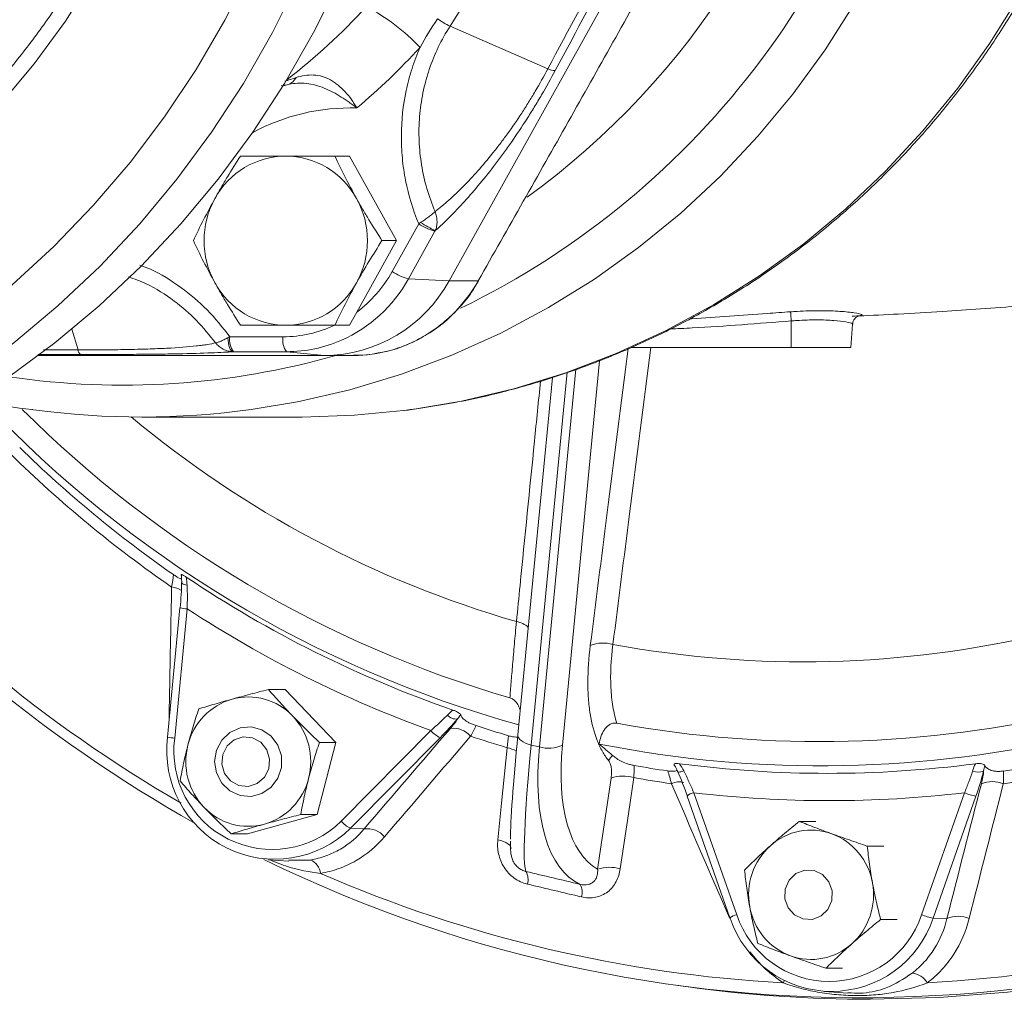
# Model space of a CAD drawing. Header units: millimetres. Extents: x -11 to 389, y 20 to 311.
# Tile 3 of 15: x 145 to 244, y 20 to 118. Entities that reach past the tile are written whole.
import ezdxf

# ---------------------------------------------------------------- set-up
doc = ezdxf.new("R2010")
doc.units = ezdxf.units.MM

msp = doc.modelspace()

# ---------------------------------------------------------------- linework, layer by layer
at = {"color": 7, "linetype": 'Continuous', "lineweight": 15}
for p, q in [((224.594, 157.608), (187.889, 91.79)), ((197.814, 113.075), (187.993, 117.364)), ((177.872, 104.326), (176.412, 104.326)), ((182.612, 95.826), (177.872, 104.326)), ((182.175, 92.73), (184.845, 97.519)), ((186.478, 96.769), (183.807, 91.98)), ((178.608, 88.645), (182.612, 95.826)), ((182.612, 95.826), (181.152, 95.826)), ((183.807, 91.98), (187.889, 91.79)), ((190.823, 91.79), (187.889, 91.79)), ((177.872, 87.326), (178.608, 88.645)), ((177.872, 87.326), (176.412, 87.326)), ((222.294, 87.762), (222.294, 85.108)), ((228.294, 85.108), (228.457, 87.436)), ((165.859, 86.17), (171.2, 86.17)), ((175.341, 84.29), (146.632, 84.29)), ((171.578, 84.67), (166.237, 84.67)), ((171.578, 84.67), (175.341, 84.29)), ((178.275, 84.29), (175.341, 84.29)), ((222.294, 85.108), (206.192, 85.108)), ((228.294, 85.108), (222.294, 85.108)), ((198.287, 82.072), (194.811, 46.17)), ((157.012, 78.108), (173.115, 78.108)), ((160.831, 58.926), (159.576, 45.952)), ((161.568, 58.83), (160.312, 45.856)), ((169.744, 50.733), (171.405, 50.733)), ((176.528, 45.421), (171.405, 50.733)), ((177.056, 37.506), (186.073, 46.608)), ((187.002, 45.892), (177.985, 36.79)), ((194.811, 46.17), (194.817, 46.21)), ((174.646, 38.173), (176.528, 45.421)), ((174.866, 45.421), (176.528, 45.421)), ((196.975, 44.958), (196.151, 45.153)), ((202.832, 32.671), (204.184, 41.837)), ((211.817, 40.028), (216.123, 27.776)), ((212.501, 40.36), (216.807, 28.107)), ((235.393, 28.105), (239.702, 40.356)), ((240.864, 40.014), (236.555, 27.763)), ((167.642, 36.236), (174.646, 38.173)), ((172.985, 38.173), (174.646, 38.173)), ((177.985, 36.79), (179.357, 36.726)), ((223.096, 37.483), (224.758, 37.483)), ((165.98, 36.236), (167.642, 36.236)), ((229.937, 34.999), (231.599, 34.999)), ((169.699, 33.622), (171.781, 33.481)), ((236.555, 27.763), (237.948, 27.732)), ((231.28, 27.623), (232.941, 27.623)), ((225.781, 22.732), (227.443, 22.732)), ((210.906, 20.989), (211.941, 20.849)), ((225.648, 20.394), (227.986, 20.236))]:
    msp.add_line(p, q, dxfattribs=at)
at = {"color": 8, "linetype": 'Continuous', "lineweight": 15}
for p, q in [((171.759, 111.526), (171.028, 111.397)), ((171.218, 111.39), (171.759, 111.526)), ((150.607, 84.859), (149.97, 86.925)), ((150.833, 84.39), (146.549, 84.394)), ((147.135, 84.863), (150.607, 84.859)), ((203.033, 83.761), (199.296, 45.151)), ((199.776, 82.601), (196.151, 45.153)), ((196.975, 44.958), (200.649, 82.911)), ((171.781, 33.576), (173.947, 33.6)), ((216.16, 27.749), (216.108, 27.733))]:
    msp.add_line(p, q, dxfattribs=at)
at = {"color": 8, "linetype": 'Continuous', "lineweight": 15, "flags": 128}
for points in [[(256.348, 153.108), (256.175, 151.885), (255.178, 146.365), (253.839, 140.924), (252.164, 135.584), (250.16, 130.366), (247.835, 125.293), (245.198, 120.386), (242.261, 115.665), (239.037, 111.151), (235.537, 106.861), (231.778, 102.813), (227.774, 99.025), (223.543, 95.513), (219.102, 92.29), (214.469, 89.37), (209.663, 86.766), (204.706, 84.489), (199.617, 82.547), (194.417, 80.949), (189.129, 79.702), (183.774, 78.81), (183.31, 78.75)], [(239.906, 150.816), (238.851, 145.347), (237.46, 139.958), (235.738, 134.673), (233.692, 129.513), (231.331, 124.499), (228.665, 119.652), (225.704, 114.992), (222.461, 110.538), (218.949, 106.308), (215.182, 102.32), (211.177, 98.59), (206.948, 95.134), (202.514, 91.965), (197.894, 89.097), (193.105, 86.541), (188.168, 84.308), (183.103, 82.407), (177.93, 80.846), (172.672, 79.632), (167.994, 78.854)], [(172.759, 121.997), (170.139, 116.727), (167.222, 111.627), (164.019, 106.716), (160.54, 102.009), (156.797, 97.524), (152.805, 93.276), (148.577, 89.281), (144.127, 85.552), (139.472, 82.102), (134.628, 78.944), (129.611, 76.089), (124.44, 73.546), (119.132, 71.325), (115.448, 70.001)], [(196.151, 45.153), (195.849, 45.238), (195.573, 45.343), (195.331, 45.465), (195.13, 45.602), (194.974, 45.749), (194.868, 45.902), (194.815, 46.057), (194.811, 46.17)], [(192.796, 35.623), (193.093, 35.546), (193.365, 35.454), (193.603, 35.349), (193.802, 35.233), (193.956, 35.11), (194.062, 34.983), (194.115, 34.856), (194.121, 34.763)], [(221.616, 21.497), (221.612, 21.49), (221.464, 21.261)]]:
    msp.add_lwpolyline(points, dxfattribs=at)
at = {"color": 7, "linetype": 'Continuous', "lineweight": 15, "flags": 128}
for points in [[(167.962, 123.13), (165.362, 117.993), (162.467, 113.029), (159.287, 108.255), (155.835, 103.688), (152.123, 99.345), (148.165, 95.242), (143.974, 91.395), (139.566, 87.816), (134.958, 84.519), (130.166, 81.516), (125.208, 78.818), (120.101, 76.435), (114.865, 74.376), (109.518, 72.648), (104.08, 71.257), (98.571, 70.209), (93.011, 69.506), (87.42, 69.153), (81.819, 69.15)], [(152.167, 122.372), (149.322, 117.886), (146.201, 113.603), (142.815, 109.54), (139.18, 105.715), (135.311, 102.144), (131.224, 98.843), (126.938, 95.826), (122.471, 93.106), (117.841, 90.693), (113.068, 88.6), (108.174, 86.834), (103.179, 85.403), (98.103, 84.314), (92.97, 83.57), (87.801, 83.176), (82.618, 83.132), (77.444, 83.44)], [(176.9, 121.997), (174.28, 116.727), (171.363, 111.627), (168.16, 106.716), (164.681, 102.009), (160.938, 97.524), (156.946, 93.276), (152.718, 89.281), (148.268, 85.552), (143.613, 82.102), (138.769, 78.944), (133.752, 76.089), (128.581, 73.546), (123.274, 71.325), (117.848, 69.434), (112.324, 67.878), (106.721, 66.664), (101.058, 65.796), (95.355, 65.276), (89.745, 65.108)], [(230.258, 19.608), (237.154, 19.783), (244.033, 20.308), (250.879, 21.182), (257.676, 22.403), (264.407, 23.968), (271.055, 25.873), (277.605, 28.113), (284.041, 30.683), (290.347, 33.577), (296.509, 36.788), (302.511, 40.308), (308.339, 44.129), (313.979, 48.241), (319.417, 52.635), (324.64, 57.299), (329.636, 62.224), (334.393, 67.396), (338.898, 72.803), (343.142, 78.433), (347.114, 84.272), (350.805, 90.306), (351.881, 92.196)], [(190.889, 91.801), (190.885, 91.796), (190.862, 91.788), (190.823, 91.79)], [(166.17, 84.67), (166.075, 84.703), (165.983, 84.786), (165.899, 84.915), (165.823, 85.087), (165.76, 85.296), (165.712, 85.535), (165.679, 85.795), (165.663, 86.068)], [(183.31, 78.75), (178.375, 78.278), (173.115, 78.108)], [(161.56, 61.212), (161.409, 61.242), (161.275, 61.281), (161.163, 61.326), (161.076, 61.377), (161.016, 61.431), (160.986, 61.488), (160.986, 61.545), (161.017, 61.6)], [(160.831, 58.926), (160.833, 58.927), (160.861, 58.929)], [(164.331, 43.484), (164.514, 44.621), (165.044, 45.634), (165.863, 46.414), (166.882, 46.877), (167.991, 46.972), (169.07, 46.689), (170.001, 46.059), (170.685, 45.15), (171.046, 44.06), (171.046, 42.908), (170.685, 41.818), (170.001, 40.909), (169.07, 40.279), (167.991, 39.996), (166.882, 40.091), (165.863, 40.554), (165.044, 41.334), (164.514, 42.348), (164.331, 43.484)], [(165.051, 43.225), (165.138, 44.196), (165.577, 45.059), (166.302, 45.682), (167.202, 45.971), (168.141, 45.881), (168.974, 45.426), (169.576, 44.675), (169.855, 43.743), (169.768, 42.772), (169.328, 41.909), (168.603, 41.286), (167.703, 40.998), (166.765, 41.088), (165.932, 41.543), (165.33, 42.293), (165.051, 43.225)], [(192.796, 35.623), (193.17, 39.307), (193.736, 44.886)], [(206.453, 41.88), (205.916, 38.234), (205.104, 32.713)], [(211.487, 42.545), (211.339, 42.5), (211.204, 42.467), (211.086, 42.447), (210.989, 42.44), (210.916, 42.446), (210.869, 42.466), (210.85, 42.499), (210.858, 42.544)], [(221.974, 28.795), (221.646, 29.709), (221.68, 30.684), (222.072, 31.571), (222.762, 32.235), (223.645, 32.576), (224.587, 32.54), (225.443, 32.134), (226.085, 31.42), (226.414, 30.506), (226.379, 29.531), (225.987, 28.644), (225.297, 27.98), (224.414, 27.64), (223.473, 27.675), (222.616, 28.081), (221.974, 28.795)], [(216.123, 27.776), (216.124, 27.773), (216.154, 27.765)]]:
    msp.add_lwpolyline(points, dxfattribs=at)
at = {"color": 8, "linetype": 'Continuous', "lineweight": 15}
for centre, radius, start, end in [((104.432, 163.472), 46.814, 263.50118, 342.69775), ((152.619, 163.924), 83.286, 295.94131, 350.44908), ((149.274, 164.316), 79.198, 305.9281, 349.65291), ((131.876, 163.249), 64.842, 307.76056, 317.34615), ((177.975, 88.496), 20.669, 88.18288, 118.45863), ((171.309, 98.888), 14.28, 293.8192, 331.07025), ((155.116, 159.587), 78.279, 261.59812, 285.86489), ((224.241, 159.99), 106.619, 230.16822, 253.89748), ((231.139, 160.581), 140.114, 220.51252, 239.93831), ((159.767, 58.786), 2.257, 56.95754, 83.99529), ((161.873, 64.024), 5.204, 258.45594, 266.6418), ((194.337, 55.371), 2.208, 46.50445, 81.34817), ((160.617, 51.051), 5.204, 258.45594, 266.6418), ((193.123, 41.788), 3.158, 60.87151, 78.80342), ((211.018, 39.843), 1.617, 72.3125, 118.29152), ((212.862, 38.742), 1.658, 102.5781, 129.10283), ((217.168, 26.489), 1.658, 102.5781, 129.10283)]:
    msp.add_arc(centre, radius, start, end, dxfattribs=at)
at = {"color": 7, "linetype": 'Continuous', "lineweight": 15}
for centre, radius, start, end in [((170.886, 102.171), 19.215, 42.83739, 63.15295), ((193.435, 128.068), 12.008, 236.09051, 243.04717), ((132.927, 163.199), 70.778, 310.21999, 317.3397), ((198.548, 114.775), 1.852, 246.64917, 270.7281), ((171.292, 112.797), 1.354, 290.19879, 333.93217), ((171.531, 96.16), 8.166, 90.39021, 151.34475), ((171.42, 96.16), 8.166, 28.65525, 89.60979), ((172.018, 95.826), 8.755, 150.9571, 209.0429), ((170.932, 95.826), 8.755, 330.9571, 29.0429), ((188.073, 102.395), 5.848, 236.49611, 254.1666), ((193.904, 111.976), 16.854, 238.23961, 243.98723), ((170.836, 99.031), 12.972, 306.80587, 330.93758), ((185.403, 97.606), 5.848, 236.49611, 254.1666), ((171.531, 95.492), 8.166, 208.65525, 269.60979), ((171.42, 95.492), 8.166, 270.39021, 331.34475), ((175.243, 98.7), 14.411, 270.39021, 331.34475), ((159.415, 83.53), 63.021, 3.85027, 4.6875), ((171.193, 98.479), 12.309, 270.03076, 295.02639), ((167.682, 85.832), 1.855, 169.51181, 218.79032), ((173.023, 85.832), 1.855, 169.51181, 218.79032), ((171.569, 98.392), 13.722, 270.0378, 293.6625), ((151.221, 84.866), 0.614, 180.64645, 230.85745), ((226.367, 159.996), 117.127, 223.38432, 254.41977), ((226.076, 160.041), 114.726, 225.0296, 253.77001), ((157.012, 159.314), 81.206, 262.32044, 277.77217), ((229.039, 161.118), 121.588, 225.49511, 235.40399), ((228.848, 161.157), 120.382, 225.67374, 235.22536), ((223.468, 158.528), 105.018, 259.52211, 307.05285), ((231.687, 160.631), 141.499, 219.33657, 240.67305), ((225.05, 158.053), 112.551, 259.61401, 306.96095), ((225.301, 157.975), 114.911, 258.80224, 307.77272), ((226.628, 159.125), 116.93, 236.13757, 250.84957), ((226.818, 158.985), 119.535, 236.91631, 250.07083), ((203.386, 51.874), 3.527, 73.79572, 111.52796), ((167.849, 43.618), 6.393, 105.96408, 165.93714), ((167.711, 43.844), 6.137, 43.60608, 105.29839), ((167.339, 43.485), 6.654, 345.30439, 43.63499), ((188.6, 48.921), 1.158, 220.89498, 277.13759), ((188.032, 48.188), 2.516, 218.89929, 245.84195), ((188.309, 44.523), 2.316, 40.97495, 96.92788), ((226.982, 157.831), 116.548, 251.81273, 253.49355), ((226.683, 157.438), 116.139, 278.39592, 288.17904), ((170.378, 44.546), 10.864, 172.54467, 314.44247), ((170.119, 44.557), 9.892, 172.4522, 314.53494), ((227.158, 157.768), 117.725, 251.63026, 253.50717), ((226.854, 157.362), 117.303, 278.21298, 288.36198), ((168.085, 43.483), 6.654, 165.30439, 223.63499), ((197.879, 48.147), 3.314, 254.17345, 295.31505), ((205.917, 42.551), 2.236, 135.54573, 152.46025), ((226.807, 157.114), 115.809, 259.90705, 261.59501), ((225.945, 156.919), 114.613, 262.53756, 277.44765), ((167.574, 43.351), 6.393, 285.96408, 345.93714), ((205.385, 38.321), 3.716, 73.3021, 108.85538), ((226.977, 157.028), 116.963, 259.89329, 261.77834), ((241.083, 43.882), 1.451, 247.52662, 292.31339), ((242.502, 38.573), 2.909, 67.59835, 112.05429), ((226.117, 156.729), 117.163, 263.32671, 276.6585), ((241.908, 45.706), 5.787, 247.58674, 259.59964), ((167.713, 43.124), 6.137, 223.60608, 285.29839), ((229.222, 156.043), 136.28, 243.90024, 300.70825), ((179.015, 39.086), 2.516, 218.89929, 245.84195), ((179.652, 34.421), 2.324, 40.6601, 97.27928), ((224.287, 30.488), 6.118, 70.12546, 131.95306), ((224.115, 30.21), 6.438, 9.85303, 69.53254), ((224.635, 30.115), 6.628, 132.03923, 190.52858), ((173.384, 32.11), 1.593, 5.19355, 69.30352), ((204.033, 29.153), 3.717, 73.2646, 108.85741), ((228.832, 156.247), 135.187, 246.52017, 266.8754), ((194.2, 31.641), 1.638, 343.67674, 29.43836), ((228.64, 156.246), 135.185, 273.10978, 293.46517), ((199.583, 30.379), 1.691, 343.43358, 27.3235), ((223.942, 30.1), 6.628, 312.03923, 10.52858), ((224.462, 30.006), 6.438, 189.85303, 249.53254), ((226.355, 31.155), 10.749, 198.38338, 341.60183), ((226.1, 31.196), 9.793, 198.38335, 341.60186), ((237.599, 33.455), 5.787, 247.58674, 259.59964), ((239.061, 25.048), 2.906, 67.33462, 112.51557), ((224.29, 29.728), 6.118, 250.12546, 311.95306), ((234.188, 20.128), 2.114, 32.35748, 83.1508), ((230.26, 155.441), 135.833, 262.24928, 269.99892)]:
    msp.add_arc(centre, radius, start, end, dxfattribs=at)
for centre, major_axis, ratio, start_param, end_param in [((196.812, 56.495), (2.6, 21.992), 0.039604, 2.062161, 2.814596), ((198.797, 56.263), (3.056, 23.939), 0.057174, 2.060678, 3.047615), ((209.951, 53.625), (8.568, 22.595), 0.440758, 2.124409, 3.111345), ((211.621, 52.994), (8.164, 20.626), 0.456876, 2.133197, 3.073119)]:
    msp.add_ellipse(centre, major_axis=major_axis, ratio=ratio, start_param=start_param, end_param=end_param, dxfattribs=at)
for points, knots in [([(161.978, 157.906), (161.894, 157.039), (161.649, 154.505), (161.013, 150.332), (159.971, 145.422), (158.63, 140.589), (156.999, 135.854), (155.085, 131.233), (152.895, 126.747), (150.437, 122.412), (147.721, 118.244), (144.758, 114.263), (141.561, 110.479), (138.133, 106.923), (135.084, 104.069), (133.11, 102.503), (132.419, 101.956)], [0, 0, 0, 0, 0.03983, 0.116387, 0.192953, 0.269521, 0.34609, 0.422662, 0.499237, 0.575816, 0.652399, 0.728986, 0.805579, 0.882177, 0.958782, 1, 1, 1, 1]), ([(183.394, 78.759), (185.039, 78.995), (188.364, 79.473), (193.302, 80.584), (198.203, 81.986), (203.012, 83.695), (207.713, 85.699), (212.288, 87.992), (216.722, 90.564), (220.997, 93.407), (225.098, 96.511), (229.012, 99.864), (232.722, 103.455), (236.216, 107.27), (239.481, 111.295), (242.506, 115.517), (245.278, 119.919), (247.788, 124.486), (250.027, 129.201), (251.986, 134.048), (253.661, 139.007), (255.033, 144.064), (256.052, 148.768), (256.475, 151.804), (256.656, 153.108)], [0, 0, 0, 0, 0.04499, 0.0909, 0.136815, 0.182736, 0.228666, 0.274605, 0.320556, 0.36652, 0.412497, 0.458488, 0.504493, 0.550513, 0.596548, 0.642597, 0.68866, 0.734737, 0.780826, 0.826926, 0.873037, 0.919157, 0.965286, 1, 1, 1, 1]), ([(201.274, 141.18), (199.302, 137.072), (197.207, 133.029), (192.778, 125.088), (190.443, 121.187), (187.993, 117.364)], [0, 0, 0, 0, 0.5, 0.5, 1, 1, 1, 1]), ([(197.814, 113.075), (199.927, 117.043), (202.093, 121.017), (206.523, 128.959), (208.788, 132.932), (211.096, 136.891)], [0, 0, 0, 0, 0.5, 0.5, 1, 1, 1, 1]), ([(190.823, 91.79), (193.853, 97.115), (196.871, 102.44), (202.878, 113.091), (205.866, 118.416), (208.838, 123.741)], [0, 0, 0, 0, 0.5, 0.5, 1, 1, 1, 1]), ([(187.993, 117.364), (187.115, 116.003), (186.421, 114.557), (185.778, 112.65), (185.661, 112.264), (185.449, 111.48), (185.355, 111.082), (185.11, 109.888), (184.997, 109.088), (184.868, 107.481), (184.851, 106.675), (184.917, 105.055), (185, 104.238), (185.263, 102.629), (185.442, 101.834), (185.897, 100.265), (186.171, 99.495), (186.489, 98.743)], [0, 0, 0, 0, 0.25, 0.25, 0.3125, 0.3125, 0.375, 0.375, 0.5, 0.5, 0.625, 0.625, 0.75, 0.75, 0.875, 0.875, 1, 1, 1, 1]), ([(184.845, 97.519), (184.259, 98.927), (183.821, 100.375), (183.38, 102.603), (183.27, 103.355), (183.125, 104.879), (183.092, 105.643), (183.106, 107.919), (183.268, 109.423), (183.663, 111.287), (183.752, 111.661), (183.949, 112.398), (184.056, 112.762), (184.405, 113.843), (184.673, 114.547), (184.977, 115.236)], [0, 0, 0, 0, 0.25, 0.25, 0.375, 0.375, 0.5, 0.5, 0.75, 0.75, 0.8125, 0.8125, 0.875, 0.875, 1, 1, 1, 1]), ([(186.489, 98.743), (186.946, 99.098), (187.41, 99.484), (188.117, 100.117), (188.355, 100.336), (188.836, 100.792), (189.079, 101.03), (190.296, 102.258), (191.279, 103.362), (192.527, 104.92), (192.776, 105.239), (193.27, 105.888), (193.515, 106.218), (194.244, 107.224), (194.723, 107.919), (195.43, 108.997), (195.664, 109.363), (196.121, 110.097), (196.345, 110.466), (197, 111.576), (197.417, 112.322), (197.814, 113.075)], [0, 0, 0, 0, 0.125, 0.125, 0.1875, 0.1875, 0.25, 0.25, 0.5, 0.5, 0.5625, 0.5625, 0.625, 0.625, 0.75, 0.75, 0.8125, 0.8125, 0.875, 0.875, 1, 1, 1, 1]), ([(198.572, 112.924), (198.133, 112.099), (197.674, 111.279), (196.957, 110.056), (196.714, 109.65), (196.217, 108.841), (195.963, 108.436), (195.199, 107.245), (194.683, 106.475), (193.9, 105.353), (193.637, 104.985), (193.108, 104.259), (192.841, 103.901), (191.514, 102.156), (190.473, 100.903), (188.938, 99.209), (188.437, 98.683), (187.459, 97.703), (186.98, 97.25), (186.513, 96.83)], [0, 0, 0, 0, 0.125, 0.125, 0.1875, 0.1875, 0.25, 0.25, 0.375, 0.375, 0.4375, 0.4375, 0.5, 0.5, 0.75, 0.75, 0.875, 0.875, 1, 1, 1, 1]), ([(171.396, 111.844), (171.564, 111.895), (171.744, 111.953), (172.117, 112.074), (172.311, 112.137), (172.508, 112.202)], [0, 0, 0, 0, 0.5, 0.5, 1, 1, 1, 1]), ([(172.508, 112.202), (172.803, 112.299), (173.095, 112.372), (173.682, 112.464), (173.979, 112.481), (174.565, 112.45), (174.856, 112.4), (175.42, 112.237), (175.695, 112.122), (176.101, 111.901), (176.235, 111.819), (176.496, 111.642), (176.622, 111.548), (176.994, 111.246), (177.23, 111.021), (177.682, 110.527), (177.891, 110.267), (178.183, 109.861), (178.277, 109.723), (178.458, 109.442), (178.546, 109.298), (178.631, 109.154)], [0, 0, 0, 0, 0.125, 0.125, 0.25, 0.25, 0.375, 0.375, 0.5, 0.5, 0.5625, 0.5625, 0.625, 0.625, 0.75, 0.75, 0.875, 0.875, 0.9375, 0.9375, 1, 1, 1, 1]), ([(171.759, 111.526), (172.364, 111.649), (172.959, 111.682), (173.865, 111.581), (174.165, 111.523), (174.76, 111.365), (175.055, 111.265), (175.644, 111.026), (175.932, 110.891), (176.5, 110.593), (176.781, 110.43), (177.331, 110.087), (177.599, 109.908), (177.992, 109.631), (178.121, 109.537), (178.378, 109.348), (178.506, 109.25), (178.631, 109.154)], [0, 0, 0, 0, 0.25, 0.25, 0.375, 0.375, 0.5, 0.5, 0.625, 0.625, 0.75, 0.75, 0.875, 0.875, 0.9375, 0.9375, 1, 1, 1, 1]), ([(164.365, 100.076), (164.566, 100.436), (164.773, 100.799), (165.19, 101.515), (165.402, 101.871), (166.045, 102.933), (166.485, 103.632), (166.931, 104.326)], [0, 0, 0, 0, 0.25, 0.25, 0.5, 0.5, 1, 1, 1, 1]), ([(166.931, 104.326), (167.647, 104.326), (168.379, 104.326), (169.889, 104.326), (170.668, 104.326), (171.475, 104.326)], [0, 0, 0, 0, 0.5, 0.5, 1, 1, 1, 1]), ([(171.475, 104.326), (171.877, 104.326), (172.286, 104.326), (173.104, 104.326), (173.514, 104.326), (174.749, 104.326), (175.579, 104.326), (176.412, 104.326)], [0, 0, 0, 0, 0.25, 0.25, 0.5, 0.5, 1, 1, 1, 1]), ([(176.412, 104.326), (176.738, 103.634), (177.083, 102.926), (177.805, 101.508), (178.185, 100.795), (178.586, 100.076)], [0, 0, 0, 0, 0.5, 0.5, 1, 1, 1, 1]), ([(162.191, 95.826), (162.519, 96.521), (162.86, 97.221), (163.581, 98.636), (163.961, 99.352), (164.365, 100.076)], [0, 0, 0, 0, 0.5, 0.5, 1, 1, 1, 1]), ([(178.586, 100.076), (178.786, 99.716), (178.993, 99.354), (179.414, 98.631), (179.627, 98.273), (180.272, 97.209), (180.71, 96.513), (181.152, 95.826)], [0, 0, 0, 0, 0.25, 0.25, 0.5, 0.5, 1, 1, 1, 1]), ([(185.033, 97.646), (185.174, 97.74), (185.312, 97.835), (185.584, 98.028), (185.719, 98.126), (185.97, 98.315), (186.089, 98.408), (186.306, 98.583), (186.405, 98.667), (186.489, 98.743)], [0, 0, 0, 0, 0.25, 0.25, 0.5, 0.5, 0.75, 0.75, 1, 1, 1, 1]), ([(186.513, 96.83), (186.572, 96.968), (186.616, 97.115), (186.673, 97.426), (186.686, 97.591), (186.681, 97.921), (186.663, 98.09), (186.598, 98.421), (186.55, 98.587), (186.489, 98.743)], [0, 0, 0, 0, 0.25, 0.25, 0.5, 0.5, 0.75, 0.75, 1, 1, 1, 1]), ([(162.191, 95.826), (162.517, 95.134), (162.862, 94.426), (163.584, 93.008), (163.964, 92.295), (164.365, 91.576)], [0, 0, 0, 0, 0.5, 0.5, 1, 1, 1, 1]), ([(181.152, 95.826), (180.704, 95.13), (180.265, 94.43), (179.407, 93.015), (178.989, 92.3), (178.586, 91.576)], [0, 0, 0, 0, 0.5, 0.5, 1, 1, 1, 1]), ([(229.107, 88.259), (230.422, 88.321), (233.218, 88.454), (237.297, 88.688), (241.392, 88.96), (245.528, 89.283), (249.871, 89.682), (253.893, 90.108), (257.159, 90.482), (259.839, 90.785), (262.426, 91.06), (265.315, 91.331), (268.507, 91.571), (271.679, 91.746), (274.687, 91.865), (277.783, 91.952), (281.124, 92.03), (285.011, 92.131), (289.044, 92.292), (292.909, 92.502), (296.169, 92.71), (298.963, 92.902), (301.14, 93.054), (302.793, 93.165), (304.141, 93.248), (305.816, 93.345), (308.176, 93.465), (311.331, 93.588), (315.328, 93.676), (320.236, 93.679), (325.325, 93.562), (330.469, 93.356), (335.543, 93.101), (341.175, 92.79), (347.293, 92.477), (351.67, 92.257), (353.934, 92.18), (354.071, 92.175)], [0, 0, 0, 0, 0.029833, 0.063429, 0.092699, 0.12379, 0.158233, 0.193033, 0.218646, 0.237203, 0.256226, 0.279253, 0.305786, 0.332354, 0.356637, 0.380384, 0.40949, 0.444542, 0.483495, 0.512846, 0.539871, 0.561572, 0.578548, 0.59114, 0.600361, 0.613392, 0.63211, 0.656635, 0.687292, 0.724685, 0.76975, 0.804717, 0.844268, 0.889172, 0.939992, 0.996383, 1, 1, 1, 1]), ([(164.365, 91.576), (164.565, 91.216), (164.772, 90.854), (165.193, 90.131), (165.406, 89.773), (166.051, 88.709), (166.489, 88.013), (166.931, 87.326)], [0, 0, 0, 0, 0.25, 0.25, 0.5, 0.5, 1, 1, 1, 1]), ([(178.586, 91.576), (178.384, 91.215), (178.187, 90.853), (177.805, 90.136), (177.62, 89.78), (177.079, 88.718), (176.739, 88.019), (176.412, 87.326)], [0, 0, 0, 0, 0.25, 0.25, 0.5, 0.5, 1, 1, 1, 1]), ([(178.275, 84.29), (179.541, 84.29), (180.782, 84.462), (182.606, 84.97), (183.212, 85.183), (184.38, 85.686), (184.944, 85.976), (186.035, 86.628), (186.562, 86.991), (187.322, 87.594), (187.57, 87.804), (188.048, 88.237), (188.279, 88.461), (189.398, 89.614), (190.173, 90.645), (190.823, 91.79)], [0, 0, 0, 0, 0.25, 0.25, 0.375, 0.375, 0.5, 0.5, 0.625, 0.625, 0.6875, 0.6875, 0.75, 0.75, 1, 1, 1, 1]), ([(180.78, 84.556), (181.056, 84.597), (182.027, 84.741), (183.628, 85.309), (185.53, 86.245), (187.283, 87.463), (188.839, 88.935), (190.053, 90.392), (190.631, 91.419), (190.857, 91.819)], [0, 0, 0, 0, 0.066137, 0.232513, 0.397328, 0.563512, 0.728724, 0.894174, 1, 1, 1, 1]), ([(212.144, 87.978), (212.19, 87.98), (214.767, 88.11), (218.125, 88.397), (221.439, 88.626), (222.225, 88.68)], [0, 0, 0, 0, 0.013695, 0.766101, 1, 1, 1, 1]), ([(228.474, 87.432), (228.476, 87.504), (228.482, 87.693), (228.626, 87.945), (228.813, 88.135), (228.974, 88.231), (229.075, 88.271), (229.118, 88.28), (229.104, 88.277), (229.101, 88.277)], [0, 0, 0, 0, 0.120081, 0.312799, 0.474176, 0.61807, 0.762139, 0.951175, 1, 1, 1, 1]), ([(171.475, 87.326), (171.073, 87.326), (170.673, 87.326), (169.892, 87.326), (169.508, 87.326), (168.376, 87.326), (167.645, 87.326), (166.931, 87.326)], [0, 0, 0, 0, 0.25, 0.25, 0.5, 0.5, 1, 1, 1, 1]), ([(176.412, 87.326), (175.576, 87.326), (174.746, 87.326), (173.099, 87.326), (172.283, 87.326), (171.475, 87.326)], [0, 0, 0, 0, 0.5, 0.5, 1, 1, 1, 1]), ([(150.607, 84.859), (151.463, 84.855), (152.295, 84.855), (153.508, 84.862), (153.907, 84.865), (154.693, 84.874), (155.081, 84.88), (156.212, 84.9), (156.924, 84.918), (157.934, 84.95), (158.26, 84.962), (158.895, 84.988), (159.204, 85.002), (160.689, 85.077), (161.677, 85.152), (162.704, 85.266), (162.898, 85.289), (163.264, 85.338), (163.435, 85.364), (163.917, 85.442), (164.194, 85.498), (164.431, 85.558)], [0, 0, 0, 0, 0.125, 0.125, 0.1875, 0.1875, 0.25, 0.25, 0.375, 0.375, 0.4375, 0.4375, 0.5, 0.5, 0.75, 0.75, 0.8125, 0.8125, 0.875, 0.875, 1, 1, 1, 1]), ([(165.663, 86.068), (165.521, 85.993), (165.388, 85.926), (165.135, 85.805), (165.016, 85.752), (164.804, 85.664), (164.709, 85.629), (164.548, 85.578), (164.481, 85.563), (164.431, 85.558)], [0, 0, 0, 0, 0.25, 0.25, 0.5, 0.5, 0.75, 0.75, 1, 1, 1, 1]), ([(166.17, 84.67), (166, 84.672), (165.835, 84.694), (165.509, 84.776), (165.349, 84.837), (165.049, 84.991), (164.907, 85.086), (164.649, 85.302), (164.531, 85.426), (164.431, 85.558)], [0, 0, 0, 0, 0.25, 0.25, 0.5, 0.5, 0.75, 0.75, 1, 1, 1, 1]), ([(166.17, 84.67), (165.899, 84.649), (165.584, 84.629), (164.858, 84.589), (164.447, 84.57), (163.058, 84.517), (161.952, 84.486), (160.305, 84.453), (159.962, 84.447), (159.258, 84.436), (158.896, 84.431), (157.779, 84.417), (156.994, 84.409), (155.749, 84.4), (155.322, 84.397), (154.458, 84.393), (154.019, 84.391), (152.685, 84.388), (151.772, 84.388), (150.833, 84.39)], [0, 0, 0, 0, 0.125, 0.125, 0.25, 0.25, 0.5, 0.5, 0.5625, 0.5625, 0.625, 0.625, 0.75, 0.75, 0.8125, 0.8125, 0.875, 0.875, 1, 1, 1, 1]), ([(178.275, 84.328), (178.701, 84.319), (179.543, 84.301), (180.371, 84.471), (180.78, 84.556)], [0, 0, 0, 0, 0.50567, 1, 1, 1, 1]), ([(140.089, 79.898), (140.373, 79.831), (142.31, 79.375), (144.311, 79.029), (146.035, 78.849), (146.071, 78.845)], [0, 0, 0, 0, 0.144015, 0.981853, 1, 1, 1, 1]), ([(160.188, 62.275), (160.294, 62.203), (160.507, 62.06), (160.767, 61.92), (160.943, 61.849), (160.985, 61.858), (161.002, 61.862)], [0, 0, 0, 0, 0.276085, 0.552907, 0.815685, 1, 1, 1, 1]), ([(161.475, 62.029), (161.382, 62.091), (161.291, 62.149), (161.133, 62.237), (161.068, 62.267), (160.983, 62.289), (160.963, 62.282), (160.953, 62.246), (160.962, 62.218), (160.981, 62.184)], [0, 0, 0, 0, 0.25, 0.25, 0.5, 0.5, 0.75, 0.75, 1, 1, 1, 1]), ([(161.56, 61.212), (161.577, 60.825), (161.586, 60.433), (161.588, 59.639), (161.582, 59.235), (161.568, 58.83)], [0, 0, 0, 0, 0.5, 0.5, 1, 1, 1, 1]), ([(194.011, 49.887), (194.045, 50.358), (194.085, 50.884), (194.176, 52.011), (194.226, 52.614), (194.337, 53.899), (194.397, 54.583), (194.527, 56.026), (194.596, 56.776), (194.669, 57.554)], [0, 0, 0, 0, 0.25, 0.25, 0.5, 0.5, 0.75, 0.75, 1, 1, 1, 1]), ([(203.934, 43.585), (203.708, 43.862), (203.499, 44.17), (203.115, 44.845), (202.939, 45.215), (202.473, 46.397), (202.239, 47.285), (202.041, 48.523), (202.006, 48.776), (201.947, 49.297), (201.922, 49.565), (201.863, 50.378), (201.844, 50.937), (201.847, 52.661), (201.928, 53.875), (202.092, 55.155)], [0, 0, 0, 0, 0.125, 0.125, 0.25, 0.25, 0.5, 0.5, 0.5625, 0.5625, 0.625, 0.625, 0.75, 0.75, 1, 1, 1, 1]), ([(204.37, 55.261), (204.163, 53.714), (204.095, 52.271), (204.177, 50.598), (204.202, 50.269), (204.27, 49.628), (204.312, 49.319), (204.462, 48.421), (204.595, 47.863), (204.759, 47.346)], [0, 0, 0, 0, 0.5, 0.5, 0.625, 0.625, 0.75, 0.75, 1, 1, 1, 1]), ([(169.744, 50.733), (169.125, 50.574), (168.51, 50.414), (167.291, 50.092), (166.688, 49.929), (166.091, 49.764)], [0, 0, 0, 0, 0.5, 0.5, 1, 1, 1, 1]), ([(172.155, 48.077), (171.937, 48.302), (171.722, 48.529), (171.304, 48.977), (171.1, 49.199), (170.499, 49.862), (170.116, 50.299), (169.744, 50.733)], [0, 0, 0, 0, 0.25, 0.25, 0.5, 0.5, 1, 1, 1, 1]), ([(166.091, 49.764), (165.794, 49.682), (165.499, 49.599), (164.922, 49.436), (164.639, 49.355), (163.804, 49.113), (163.265, 48.953), (162.739, 48.795)], [0, 0, 0, 0, 0.25, 0.25, 0.5, 0.5, 1, 1, 1, 1]), ([(195.051, 48.642), (194.998, 48.793), (194.884, 49.118), (194.61, 49.517), (194.293, 49.782), (194.095, 49.855), (194.011, 49.887)], [0, 0, 0, 0, 0.291115, 0.623422, 0.839558, 1, 1, 1, 1]), ([(161.648, 45.171), (161.808, 45.785), (161.983, 46.406), (162.35, 47.616), (162.542, 48.209), (162.739, 48.795)], [0, 0, 0, 0, 0.5, 0.5, 1, 1, 1, 1]), ([(189.072, 48.175), (189.064, 48.203), (189.046, 48.235), (188.976, 48.31), (188.925, 48.353), (188.78, 48.446), (188.686, 48.496), (188.482, 48.588), (188.374, 48.63), (188.269, 48.666)], [0, 0, 0, 0, 0.25, 0.25, 0.5, 0.5, 0.75, 0.75, 1, 1, 1, 1]), ([(174.866, 45.421), (174.401, 45.856), (173.941, 46.293), (173.036, 47.178), (172.591, 47.625), (172.155, 48.077)], [0, 0, 0, 0, 0.5, 0.5, 1, 1, 1, 1]), ([(186.073, 46.608), (186.37, 46.872), (186.657, 47.133), (187.208, 47.652), (187.473, 47.91), (187.724, 48.163)], [0, 0, 0, 0, 0.5, 0.5, 1, 1, 1, 1]), ([(188.029, 46.822), (188.182, 46.999), (188.32, 47.17), (188.561, 47.49), (188.663, 47.638), (188.743, 47.772)], [0, 0, 0, 0, 0.5, 0.5, 1, 1, 1, 1]), ([(189.072, 48.175), (189.089, 48.11), (189.114, 48.042), (189.21, 47.891), (189.282, 47.807), (189.459, 47.662), (189.529, 47.612), (189.694, 47.506), (189.791, 47.451), (190.004, 47.343), (190.121, 47.289), (190.36, 47.191), (190.483, 47.145), (190.604, 47.105)], [0, 0, 0, 0, 0.25, 0.25, 0.5, 0.5, 0.625, 0.625, 0.75, 0.75, 0.875, 0.875, 1, 1, 1, 1]), ([(190.604, 47.105), (190.531, 46.942), (190.447, 46.77), (190.264, 46.414), (190.164, 46.23), (190.057, 46.042)], [0, 0, 0, 0, 0.5, 0.5, 1, 1, 1, 1]), ([(204.759, 47.346), (204.622, 47.371), (204.487, 47.367), (204.232, 47.31), (204.113, 47.257), (203.795, 47.055), (203.627, 46.865), (203.354, 46.453), (203.247, 46.225), (203.082, 45.751), (203.023, 45.505), (202.985, 45.251)], [0, 0, 0, 0, 0.125, 0.125, 0.25, 0.25, 0.5, 0.5, 0.75, 0.75, 1, 1, 1, 1]), ([(193.868, 46.086), (194.007, 46.049), (194.285, 45.976), (194.627, 45.938), (194.76, 45.962), (194.83, 45.974)], [0, 0, 0, 0, 0.324509, 0.6474, 1, 1, 1, 1]), ([(160.858, 41.547), (160.965, 42.137), (161.084, 42.74), (161.345, 43.949), (161.489, 44.558), (161.648, 45.171)], [0, 0, 0, 0, 0.5, 0.5, 1, 1, 1, 1]), ([(173.775, 41.797), (173.934, 42.411), (174.11, 43.032), (174.477, 44.242), (174.669, 44.835), (174.866, 45.421)], [0, 0, 0, 0, 0.5, 0.5, 1, 1, 1, 1]), ([(204.184, 41.837), (204.213, 42.03), (204.229, 42.216), (204.235, 42.567), (204.226, 42.729), (204.183, 43.029), (204.148, 43.166), (204.058, 43.402), (204.001, 43.502), (203.934, 43.585)], [0, 0, 0, 0, 0.25, 0.25, 0.5, 0.5, 0.75, 0.75, 1, 1, 1, 1]), ([(204.32, 44.117), (204.423, 44.029), (204.536, 43.941), (204.794, 43.761), (204.942, 43.668), (205.294, 43.482), (205.501, 43.388), (205.859, 43.261), (205.987, 43.22), (206.247, 43.15), (206.382, 43.12), (206.512, 43.097)], [0, 0, 0, 0, 0.25, 0.25, 0.5, 0.5, 0.75, 0.75, 0.875, 0.875, 1, 1, 1, 1]), ([(206.512, 43.097), (206.517, 42.911), (206.515, 42.714), (206.495, 42.307), (206.478, 42.096), (206.453, 41.88)], [0, 0, 0, 0, 0.5, 0.5, 1, 1, 1, 1]), ([(209.879, 42.548), (210.004, 42.533), (210.255, 42.502), (210.546, 42.515), (210.747, 42.567), (210.779, 42.63), (210.796, 42.663)], [0, 0, 0, 0, 0.249365, 0.499396, 0.736742, 1, 1, 1, 1]), ([(211.06, 43.278), (210.95, 43.292), (210.844, 43.301), (210.667, 43.299), (210.598, 43.288), (210.517, 43.248), (210.504, 43.221), (210.516, 43.159), (210.539, 43.126), (210.573, 43.091)], [0, 0, 0, 0, 0.25, 0.25, 0.5, 0.5, 0.75, 0.75, 1, 1, 1, 1]), ([(241.753, 43.087), (241.731, 43.122), (241.698, 43.155), (241.599, 43.217), (241.532, 43.244), (241.358, 43.284), (241.251, 43.295), (241.025, 43.297), (240.911, 43.288), (240.801, 43.274)], [0, 0, 0, 0, 0.25, 0.25, 0.5, 0.5, 0.75, 0.75, 1, 1, 1, 1]), ([(241.753, 43.087), (241.802, 43.008), (241.859, 42.93), (242.022, 42.78), (242.128, 42.707), (242.357, 42.615), (242.444, 42.588), (242.643, 42.543), (242.756, 42.526), (242.996, 42.506), (243.126, 42.504), (243.384, 42.513), (243.515, 42.525), (243.641, 42.544)], [0, 0, 0, 0, 0.25, 0.25, 0.5, 0.5, 0.625, 0.625, 0.75, 0.75, 0.875, 0.875, 1, 1, 1, 1]), ([(172.985, 38.173), (173.092, 38.763), (173.211, 39.366), (173.472, 40.576), (173.616, 41.184), (173.775, 41.797)], [0, 0, 0, 0, 0.5, 0.5, 1, 1, 1, 1]), ([(211.487, 42.545), (211.667, 42.19), (211.841, 41.83), (212.18, 41.102), (212.344, 40.731), (212.501, 40.36)], [0, 0, 0, 0, 0.5, 0.5, 1, 1, 1, 1]), ([(239.702, 40.356), (239.859, 40.727), (240.007, 41.095), (240.282, 41.824), (240.411, 42.186), (240.528, 42.541)], [0, 0, 0, 0, 0.5, 0.5, 1, 1, 1, 1]), ([(241.409, 41.269), (241.47, 41.507), (241.521, 41.736), (241.597, 42.164), (241.622, 42.361), (241.634, 42.54)], [0, 0, 0, 0, 0.5, 0.5, 1, 1, 1, 1]), ([(243.641, 42.544), (243.646, 42.348), (243.647, 42.14), (243.637, 41.712), (243.626, 41.49), (243.611, 41.263)], [0, 0, 0, 0, 0.5, 0.5, 1, 1, 1, 1]), ([(160.858, 41.547), (161.231, 41.113), (161.615, 40.675), (162.416, 39.791), (162.832, 39.344), (163.269, 38.891)], [0, 0, 0, 0, 0.5, 0.5, 1, 1, 1, 1]), ([(163.269, 38.891), (163.486, 38.666), (163.708, 38.44), (164.154, 37.992), (164.378, 37.769), (165.057, 37.106), (165.517, 36.669), (165.98, 36.236)], [0, 0, 0, 0, 0.25, 0.25, 0.5, 0.5, 1, 1, 1, 1]), ([(169.332, 37.204), (169.629, 37.287), (169.932, 37.369), (170.536, 37.532), (170.839, 37.614), (171.753, 37.856), (172.367, 38.015), (172.985, 38.173)], [0, 0, 0, 0, 0.25, 0.25, 0.5, 0.5, 1, 1, 1, 1]), ([(165.98, 36.236), (166.507, 36.394), (167.047, 36.554), (168.161, 36.876), (168.736, 37.039), (169.332, 37.204)], [0, 0, 0, 0, 0.5, 0.5, 1, 1, 1, 1]), ([(173.947, 33.6), (174.491, 33.694), (175.014, 33.834), (175.769, 34.109), (176.016, 34.212), (176.499, 34.439), (176.736, 34.564), (177.882, 35.233), (178.678, 35.912), (179.357, 36.726)], [0, 0, 0, 0, 0.25, 0.25, 0.375, 0.375, 0.5, 0.5, 1, 1, 1, 1]), ([(223.096, 37.483), (222.601, 37.083), (222.11, 36.68), (221.142, 35.866), (220.665, 35.454), (220.197, 35.038)], [0, 0, 0, 0, 0.5, 0.5, 1, 1, 1, 1]), ([(226.367, 36.241), (226.076, 36.347), (225.788, 36.453), (225.225, 36.662), (224.949, 36.766), (224.134, 37.076), (223.609, 37.281), (223.096, 37.483)], [0, 0, 0, 0, 0.25, 0.25, 0.5, 0.5, 1, 1, 1, 1]), ([(181.415, 35.935), (180.593, 34.973), (179.638, 34.173), (178.272, 33.386), (177.989, 33.239), (177.415, 32.972), (177.123, 32.852), (176.229, 32.529), (175.611, 32.364), (174.97, 32.254)], [0, 0, 0, 0, 0.5, 0.5, 0.625, 0.625, 0.75, 0.75, 1, 1, 1, 1]), ([(229.937, 34.999), (229.332, 35.202), (228.731, 35.407), (227.539, 35.821), (226.949, 36.03), (226.367, 36.241)], [0, 0, 0, 0, 0.5, 0.5, 1, 1, 1, 1]), ([(195.771, 31.181), (195.535, 31.237), (195.305, 31.315), (194.861, 31.518), (194.643, 31.644), (194.24, 31.934), (194.054, 32.098), (193.711, 32.462), (193.558, 32.661), (193.293, 33.077), (193.179, 33.299), (192.995, 33.752), (192.924, 33.983), (192.822, 34.452), (192.79, 34.69), (192.766, 35.159), (192.772, 35.392), (192.796, 35.623)], [0, 0, 0, 0, 0.125, 0.125, 0.25, 0.25, 0.375, 0.375, 0.5, 0.5, 0.625, 0.625, 0.75, 0.75, 0.875, 0.875, 1, 1, 1, 1]), ([(194.058, 35.486), (194.057, 35.416), (194.049, 34.978), (194.089, 34.548), (194.111, 34.175), (194.167, 33.978), (194.171, 33.963)], [0, 0, 0, 0, 0.109433, 0.69022, 0.975762, 1, 1, 1, 1]), ([(220.197, 35.038), (219.963, 34.83), (219.733, 34.622), (219.283, 34.209), (219.063, 34.004), (218.415, 33.393), (218, 32.991), (217.598, 32.592)], [0, 0, 0, 0, 0.25, 0.25, 0.5, 0.5, 1, 1, 1, 1]), ([(230.458, 31.311), (230.345, 31.936), (230.244, 32.568), (230.073, 33.799), (230.001, 34.403), (229.937, 34.999)], [0, 0, 0, 0, 0.5, 0.5, 1, 1, 1, 1]), ([(194.184, 33.967), (194.219, 33.822), (194.295, 33.506), (194.588, 33.056), (194.894, 32.783), (195.2, 32.588), (195.417, 32.495), (195.596, 32.453), (195.626, 32.446)], [0, 0, 0, 0, 0.223308, 0.485972, 0.691645, 0.740662, 0.95715, 1, 1, 1, 1]), ([(201.086, 31.155), (201.355, 31.087), (201.632, 31.075), (202.005, 31.164), (202.118, 31.209), (202.322, 31.328), (202.412, 31.402), (202.56, 31.564), (202.619, 31.653), (202.716, 31.841), (202.753, 31.942), (202.832, 32.247), (202.845, 32.457), (202.832, 32.671)], [0, 0, 0, 0, 0.25, 0.25, 0.375, 0.375, 0.5, 0.5, 0.625, 0.625, 0.75, 0.75, 1, 1, 1, 1]), ([(205.104, 32.713), (205.036, 32.255), (204.904, 31.824), (204.479, 31.028), (204.2, 30.686), (203.666, 30.274), (203.473, 30.158), (203.063, 29.973), (202.844, 29.903), (202.388, 29.814), (202.156, 29.795), (201.684, 29.808), (201.442, 29.84), (201.204, 29.896)], [0, 0, 0, 0, 0.25, 0.25, 0.5, 0.5, 0.625, 0.625, 0.75, 0.75, 0.875, 0.875, 1, 1, 1, 1]), ([(218.119, 28.904), (218.005, 29.528), (217.904, 30.161), (217.733, 31.391), (217.661, 31.995), (217.598, 32.592)], [0, 0, 0, 0, 0.5, 0.5, 1, 1, 1, 1]), ([(231.28, 27.623), (231.125, 28.224), (230.975, 28.838), (230.699, 30.068), (230.572, 30.687), (230.458, 31.311)], [0, 0, 0, 0, 0.5, 0.5, 1, 1, 1, 1]), ([(218.94, 25.216), (218.785, 25.817), (218.635, 26.431), (218.359, 27.661), (218.232, 28.28), (218.119, 28.904)], [0, 0, 0, 0, 0.5, 0.5, 1, 1, 1, 1]), ([(234.44, 22.227), (234.888, 22.572), (235.297, 22.95), (235.855, 23.566), (236.032, 23.779), (236.368, 24.221), (236.527, 24.451), (237.267, 25.624), (237.689, 26.641), (237.948, 27.732)], [0, 0, 0, 0, 0.25, 0.25, 0.375, 0.375, 0.5, 0.5, 1, 1, 1, 1]), ([(240.181, 27.73), (239.855, 26.44), (239.34, 25.243), (238.451, 23.865), (238.261, 23.595), (237.86, 23.077), (237.649, 22.827), (236.985, 22.106), (236.501, 21.663), (235.974, 21.26)], [0, 0, 0, 0, 0.5, 0.5, 0.625, 0.625, 0.75, 0.75, 1, 1, 1, 1]), ([(228.38, 25.178), (228.614, 25.385), (228.852, 25.594), (229.329, 26.006), (229.569, 26.211), (230.295, 26.822), (230.786, 27.224), (231.28, 27.623)], [0, 0, 0, 0, 0.25, 0.25, 0.5, 0.5, 1, 1, 1, 1]), ([(218.94, 25.216), (219.454, 25.013), (219.98, 24.808), (221.067, 24.395), (221.628, 24.186), (222.21, 23.974)], [0, 0, 0, 0, 0.5, 0.5, 1, 1, 1, 1]), ([(225.781, 22.732), (226.185, 23.132), (226.6, 23.535), (227.464, 24.349), (227.912, 24.761), (228.38, 25.178)], [0, 0, 0, 0, 0.5, 0.5, 1, 1, 1, 1]), ([(222.21, 23.974), (222.501, 23.869), (222.796, 23.763), (223.387, 23.553), (223.683, 23.449), (224.577, 23.139), (225.177, 22.935), (225.781, 22.732)], [0, 0, 0, 0, 0.25, 0.25, 0.5, 0.5, 1, 1, 1, 1]), ([(227.987, 20.268), (228.427, 20.237), (228.952, 20.198), (230.288, 20.296), (232.071, 20.671), (233.592, 21.67), (234.44, 22.227)], [0, 0, 0, 0, 0.168289, 0.200627, 0.554182, 1, 1, 1, 1]), ([(235.974, 21.26), (234.845, 20.817), (233.715, 20.505), (231.975, 20.19), (231.39, 20.111), (230.197, 20.006), (229.585, 19.979), (228.343, 19.979), (227.709, 20.006), (226.44, 20.112), (225.806, 20.19), (224.544, 20.4), (223.915, 20.532), (222.674, 20.852), (222.063, 21.04), (221.464, 21.261)], [0, 0, 0, 0, 0.25, 0.25, 0.375, 0.375, 0.5, 0.5, 0.625, 0.625, 0.75, 0.75, 0.875, 0.875, 1, 1, 1, 1])]:
    msp.add_open_spline(points, degree=3, knots=knots, dxfattribs=at)
for points in [[(211.761, 136.574), (207.167, 128.7), (202.771, 120.816), (198.572, 112.924)], [(186.736, 118.102), (186.101, 117.179), (185.515, 116.222), (184.977, 115.236)], [(184.845, 97.519), (184.907, 97.561), (184.969, 97.604), (185.033, 97.646)], [(186.513, 96.83), (186.501, 96.81), (186.489, 96.789), (186.478, 96.769)], [(165.663, 86.068), (165.727, 86.102), (165.792, 86.136), (165.859, 86.17)], [(166.237, 84.67), (166.214, 84.67), (166.192, 84.67), (166.17, 84.67)], [(160.003, 61.03), (160.088, 61.476), (160.149, 61.891), (160.188, 62.275)], [(160.861, 58.929), (160.95, 59.842), (161.002, 60.733), (161.017, 61.6)], [(161.017, 61.6), (161.012, 61.8), (161.002, 61.994), (160.981, 62.184)], [(161.475, 62.029), (161.523, 61.761), (161.548, 61.489), (161.56, 61.212)], [(187.724, 48.163), (187.905, 48.345), (188.083, 48.515), (188.269, 48.666)], [(188.743, 47.772), (188.217, 47.16), (187.636, 46.533), (187.002, 45.892)], [(189.072, 48.175), (188.964, 48.048), (188.856, 47.914), (188.743, 47.772)], [(179.357, 36.726), (182.24, 40.088), (185.13, 43.453), (188.029, 46.822)], [(190.057, 46.042), (187.168, 42.668), (184.288, 39.3), (181.415, 35.935)], [(193.736, 44.886), (193.793, 45.321), (193.837, 45.72), (193.868, 46.086)], [(202.985, 45.251), (203.405, 44.876), (203.877, 44.494), (204.32, 44.117)], [(210.858, 42.544), (210.768, 42.733), (210.674, 42.915), (210.573, 43.091)], [(211.06, 43.278), (211.218, 43.045), (211.357, 42.8), (211.487, 42.545)], [(240.528, 42.541), (240.613, 42.796), (240.7, 43.041), (240.801, 43.274)], [(241.753, 43.087), (241.711, 42.911), (241.673, 42.729), (241.634, 42.54)], [(210.251, 41.267), (210.136, 41.726), (210.012, 42.153), (209.879, 42.548)], [(211.848, 40.018), (211.545, 40.88), (211.215, 41.722), (210.858, 42.544)], [(241.634, 42.54), (241.424, 41.718), (241.167, 40.876), (240.864, 40.014)], [(216.108, 27.733), (214.153, 32.239), (212.201, 36.75), (210.251, 41.267)], [(237.948, 27.732), (239.096, 32.24), (240.249, 36.752), (241.409, 41.269)], [(243.611, 41.263), (242.461, 36.746), (241.319, 32.236), (240.181, 27.73)], [(195.626, 32.446), (197.443, 32.018), (199.262, 31.587), (201.086, 31.155)], [(201.204, 29.896), (199.39, 30.327), (197.579, 30.755), (195.771, 31.181)]]:
    msp.add_open_spline(points, degree=3, dxfattribs=at)
at = {"color": 8, "linetype": 'Continuous', "lineweight": 15}
for points, knots in [([(156.795, 93.364), (157.155, 93.232), (158.635, 92.692), (160.941, 91.191), (163.669, 88.943), (165.123, 87.102), (165.859, 86.17)], [0, 0, 0, 0, 0.0990753, 0.4064282, 0.6993517, 1, 1, 1, 1]), ([(164.431, 85.558), (163.807, 86.333), (162.558, 87.882), (160.203, 89.878), (157.896, 91.382), (156.263, 91.983), (155.656, 92.207)], [0, 0, 0, 0, 0.26423, 0.528426, 0.824684, 1, 1, 1, 1]), ([(222.225, 88.68), (222.45, 88.695), (223.464, 88.761), (225.259, 88.81), (227.286, 88.739), (228.757, 88.581), (229.472, 88.412), (229.424, 88.285), (228.744, 88.247), (228.411, 88.228)], [0, 0, 0, 0, 0.045287, 0.204774, 0.366233, 0.527627, 0.687717, 0.846999, 1, 1, 1, 1]), ([(222.294, 87.762), (218.98, 87.502), (214.911, 87.182), (210.836, 86.981), (210.081, 86.944)], [0, 0, 0, 0, 0.814643, 1, 1, 1, 1]), ([(228.373, 87.442), (228.395, 87.458), (228.473, 87.513), (227.875, 87.659), (226.655, 87.818), (224.903, 87.892), (223.358, 87.843), (222.487, 87.777), (222.294, 87.762)], [0, 0, 0, 0, 0.084483, 0.299515, 0.515047, 0.72918, 0.940046, 1, 1, 1, 1]), ([(202.092, 55.155), (202.649, 59.524), (203.918, 69.466), (205.195, 79.413), (205.911, 84.988)], [0, 0, 0, 0, 0.43947, 1, 1, 1, 1]), ([(208.168, 85.108), (207.458, 79.528), (206.192, 69.576), (204.926, 59.63), (204.37, 55.261)], [0, 0, 0, 0, 0.560667, 1, 1, 1, 1]), ([(194.669, 57.554), (194.79, 58.764), (195.394, 64.81), (196.197, 72.864), (196.886, 79.712), (197.088, 81.721)], [0, 0, 0, 0, 0.150125, 0.750627, 1, 1, 1, 1]), ([(159.746, 47.71), (159.763, 48.649), (159.845, 53.085), (159.933, 57.528), (160.003, 61.03)], [0, 0, 0, 0, 0.211717, 1, 1, 1, 1]), ([(174.97, 32.254), (173.855, 32.423), (172.125, 32.686), (170.483, 33.366), (169.901, 33.608)], [0, 0, 0, 0, 0.645208, 1, 1, 1, 1]), ([(221.464, 21.261), (220.847, 21.714), (219.612, 22.621), (218.624, 23.784), (218.129, 24.367)], [0, 0, 0, 0, 0.499012, 1, 1, 1, 1])]:
    msp.add_open_spline(points, degree=3, knots=knots, dxfattribs=at)

doc.saveas('drawing.dxf')
